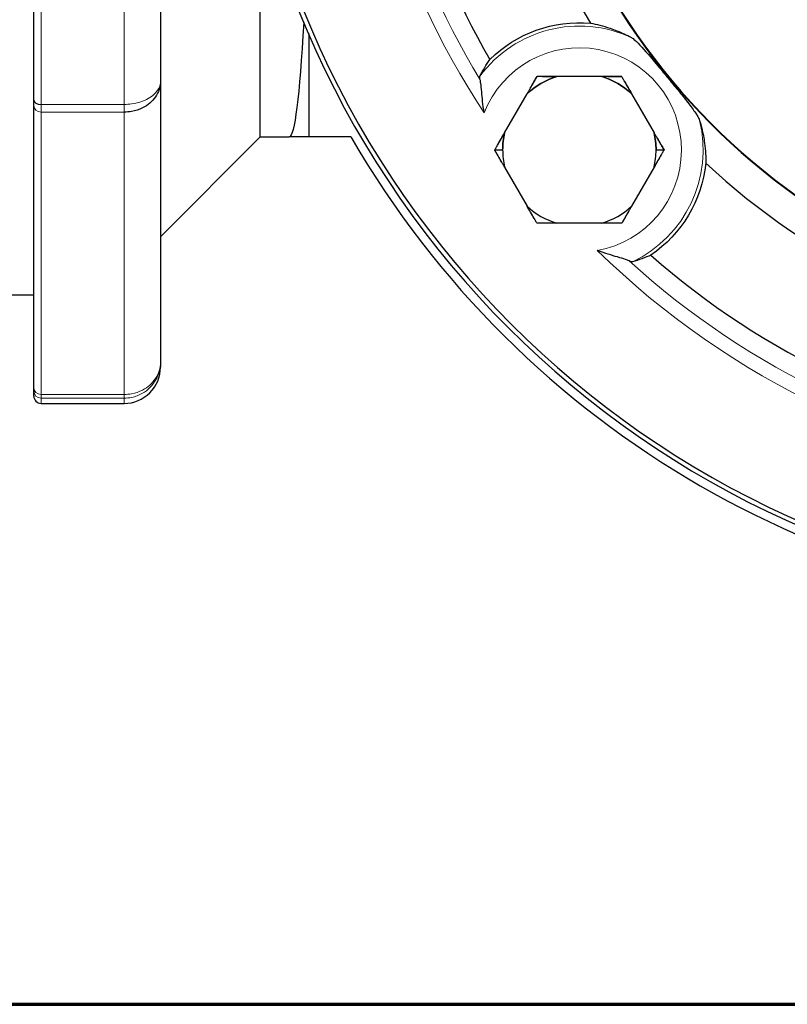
# Model space of a CAD drawing. Header units: millimetres. Extents: x 18 to 610, y -123 to 280.
# Tile 55 of 87: x 371 to 424, y -120 to -52. Entities that reach past the tile are written whole.
import ezdxf

# ---------------------------------------------------------------- set-up
doc = ezdxf.new("R2010")
doc.units = ezdxf.units.MM
doc.linetypes.add('SOLID', pattern=[0])
doc.styles.add('Arial', font='Arial.ttf', dxfattribs={"height": 5})
doc.dimstyles.get("Standard").update_dxf_attribs({"dimtxt": 5, "dimasz": 5, "dimexe": 0.18, "dimexo": 0.0625, "dimgap": 0.09, "dimtad": 0, "dimtih": 1, "dimtoh": 1, "dimdec": 4, "dimzin": 0, "dimdsep": 46, "dimtxsty": 'Arial', "dimcen": 0.09, "dimadec": 0, "dimazin": 0, "dimtfac": 1, "dimtdec": 4, "dimtofl": 0, "dimtmove": 0, "dimatfit": 3, "dimfxl": 0, "dimtolj": 1, "dimtzin": 0, "dimarcsym": 0})

# ---------------------------------------------------------------- blocks, each defined once
blk = doc.blocks.new('*D6')
at = {"color": 0, "lineweight": -2}
for p, q in [((486.476, -81.347), (396.595, 55.183)), ((414.899, 27.379), (483.727, -77.171))]:
    blk.add_line(p, q, dxfattribs=at)
at = {"color": 0}
blk.add_solid([(483.031, -77.629), (484.423, -76.712), (486.476, -81.347)], dxfattribs=at)
at = {"layer": 'Defpoints', "color": 0}
for p in [(414.899, 27.379), (486.476, -81.347)]:
    blk.add_point(p, dxfattribs=at)
at = {"color": 0, "lineweight": 9, "insert": (408.419, 46.661), "char_height": 5, "attachment_point": 5, "rotation": 303.35809, "style": 'Arial'}
blk.add_mtext('\\A1;Ø130.2', dxfattribs=at)
blk = doc.blocks.new('BlockOfViews_4')
at = {"linetype": 'SOLID', "lineweight": 30}
for p, q in [((390.688, -52.951, -9.95), (390.688, -60.084, -9.95)), ((380.438, -56.26, 0.343), (380.438, -75.65, -33.243)), ((410.937, -55.918, 15.99), (407.824, -55.918, 15.99)), ((404.215, -59.799, 15.99), (405.772, -57.103, 15.99)), ((412.99, -57.103, 15.99), (414.547, -59.799, 15.99)), ((371.688, -77.434, -32.332), (371.688, -57.94, 1.432)), ((380.438, -66.977, -39.24), (387.332, -60.071, -39.865)), ((387.332, -60.071, -39.865), (389.332, -60.084, -38.95)), ((390.688, -60.084, -9.95), (389.332, -60.084, -38.95)), ((393.588, -60.084, -9.95), (390.688, -60.084, -9.95)), ((403.531, -60.984, 15.672), (404.081, -60.984, 15.99)), ((414.681, -60.984, 15.99), (415.231, -60.984, 15.672)), ((404.215, -62.169, 15.99), (405.772, -64.865, 15.99)), ((414.547, -62.169, 15.99), (412.99, -64.865, 15.99)), ((410.937, -66.05, 15.99), (407.824, -66.05, 15.99)), ((368.688, -70.978, -39.677), (371.688, -70.978, -39.677)), ((372.188, -78.484, -38.95), (377.938, -78.484, -38.95))]:
    blk.add_line(p, q, dxfattribs=at)
at = {"color": 196, "linetype": 'SOLID', "lineweight": 9}
for p, q in [((377.938, -57.84, 2.283), (372.188, -57.84, 2.283)), ((377.938, -58.373, 1.682), (372.188, -58.373, 1.682)), ((372.188, -58.373, 1.682), (372.188, -77.867, -32.082)), ((377.938, -77.867, -32.082), (377.938, -58.373, 1.682)), ((377.938, -77.867, -32.082), (372.188, -77.867, -32.082)), ((377.938, -78.121, -32.845), (372.188, -78.121, -32.845))]:
    blk.add_line(p, q, dxfattribs=at)
at = {"linetype": 'SOLID', "lineweight": 30}
for centre, radius, start, end in [((450.688, -26.984, -6.25), 65.4, 15.07441, 348.97592), ((450.688, -26.984, 11.75), 65.086, 15.14938, 348.92124), ((450.688, -26.984, 3.55), 55, 181.12505, 210.30409), ((450.688, -26.984, 3.55), 47.75, 184.32889, 211.92151), ((450.688, -26.984, 11.75), 45.553, 184.40639, 346.29591), ((450.688, -26.984, 11.75), 45.519, 184.40986, 346.31303), ((409.381, -60.984, 15.99), 5.3, 107.07994, 132.92006), ((409.381, -60.984, 15.99), 5.3, 47.07994, 72.92006), ((409.381, -60.984, 15.99), 5.3, 167.07994, 180), ((409.381, -60.984, 15.99), 5.3, 0, 12.92006), ((450.688, -26.984, -9.95), 66, 210.10029, 329.89971), ((409.381, -60.984, 15.99), 5.3, 180, 192.92006), ((409.381, -60.984, 15.99), 5.3, 180, 192.92006), ((409.381, -60.984, 15.99), 5.3, 347.07994, 0), ((409.381, -60.984, 15.99), 5.3, 347.07994, 0), ((450.688, -26.984, 3.55), 47.75, 226.99472, 262.46339), ((409.381, -60.984, 15.99), 5.3, 227.07994, 252.92006), ((409.381, -60.984, 15.99), 5.3, 227.07994, 252.92006), ((409.381, -60.984, 15.99), 5.3, 287.07994, 312.92006), ((409.381, -60.984, 15.99), 5.3, 287.07994, 312.92006), ((450.688, -26.984, 3.55), 55, 228.61214, 260.84598), ((377.938, -75.984, -38.95), 2.5, 269.9991, 0.0009), ((372.188, -77.984, -38.95), 0.5, 179.99965, 270.00035)]:
    blk.add_arc(centre, radius, start, end, dxfattribs=at)
at = {"color": 196, "linetype": 'SOLID', "lineweight": 9}
for centre, radius, start, end in [((450.688, -26.984, 11.75), 57.285, 146.70242, 213.29758), ((409.381, -60.984, 10.302), 8.551, 65.09897, 143.50249), ((409.381, -60.984, 10.302), 8.551, 295.41375, 13.81727), ((450.688, -26.984, 11.75), 57.285, 225.61865, 263.83946)]:
    blk.add_arc(centre, radius, start, end, dxfattribs=at)
at = {"color": 196, "linetype": 'SOLID', "lineweight": 9, "extrusion": (0, 0, -1)}
for centre, radius, start, end in [((-450.688, -26.984, -10.924), 56.3, 328.80766, 31.19234), ((-409.381, -60.984, -11.75), 7.051, 21.2111, 259.87266), ((-450.688, -26.984, -10.924), 56.3, 278.26577, 312.27611)]:
    blk.add_arc(centre, radius, start, end, dxfattribs=at)
at = {"linetype": 'SOLID', "lineweight": 30, "extrusion": (-1, 0, 0)}
for centre, radius, start, end in [((26.984, -38.95, -387.332), 33.1, 358.416, 60.49625), ((26.984, -38.95, -371.688), 51, 53.19177, 66.80823), ((56.641, 0.682, -371.688), 1.5, 30, 53.19177), ((76.135, -33.082, -371.688), 1.5, 20.40412, 29.99997), ((76.135, -33.082, -371.688), 1.5, 6.80823, 18.40411), ((26.984, -38.95, -371.688), 51, 359.55882, 6.80823)]:
    blk.add_arc(centre, radius, start, end, dxfattribs=at)
at = {"linetype": 'SOLID', "lineweight": 30, "extrusion": (1, 0, 0)}
for start, end in [(113.31145, 126.68855), (173.31145, 180.45)]:
    blk.add_arc((-26.984, -38.95, 380.438), 49, start, end, dxfattribs=at)
at = {"color": 196, "linetype": 'SOLID', "lineweight": 9, "extrusion": (1, 0, 0)}
for centre, radius, start, end in [((-26.984, -38.95, 372.188), 51.5, 113.19177, 126.80823), ((-56.641, 0.682, 372.188), 2, 126.80823, 150), ((-76.135, -33.082, 372.188), 2, 150, 173.19177), ((-26.984, -38.95, 372.188), 51.5, 173.19177, 180)]:
    blk.add_arc(centre, radius, start, end, dxfattribs=at)
at = {"color": 196, "linetype": 'SOLID', "lineweight": 9, "extrusion": (-1, 0, 0)}
for start, end in [(53.19177, 66.80823), (0, 6.80823)]:
    blk.add_arc((26.984, -38.95, -377.938), 51.5, start, end, dxfattribs=at)
at = {"linetype": 'SOLID', "lineweight": 30, "extrusion": (-2.45015e-16, 0, -1)}
for start, end in [(45.3209, 95.07906), (186.0047, 235.76286)]:
    blk.add_arc((-409.381, -60.984, -3.55), 8.786, start, end, dxfattribs=at)
at = {"linetype": 'SOLID', "lineweight": 30, "extrusion": (0, 0, -1)}
for start, end in [(47.07994, 72.92006), (107.07994, 132.92006), (0, 12.92006), (167.07994, 180)]:
    blk.add_arc((-409.381, -60.984, -15.99), 5.3, start, end, dxfattribs=at)
at = {"linetype": 'SOLID', "lineweight": 30, "extrusion": (-0.866025, 0.5, -9.51527e-13)}
blk.add_arc((-151.311, 3.738, -379.96), 12.435, 101.83877, 106.30282, dxfattribs=at)
at = {"linetype": 'SOLID', "lineweight": 30, "extrusion": (1.18332e-12, 1, -5.09917e-12)}
blk.add_arc((-409.946, 3.738, -55.918), 12.435, 75.56326, 80.17313, dxfattribs=at)
at = {"linetype": 'SOLID', "lineweight": 30, "extrusion": (-1.18332e-12, 1, -5.09917e-12)}
blk.add_arc((-408.815, 3.738, -55.918), 12.435, 101.83888, 106.30282, dxfattribs=at)
at = {"linetype": 'SOLID', "lineweight": 30, "extrusion": (0.866025, 0.5, -5.62356e-12)}
blk.add_arc((-258.07, 3.738, 329.109), 12.435, 75.56329, 80.17313, dxfattribs=at)
at = {"linetype": 'SOLID', "lineweight": 30, "extrusion": (0, 0.800645, 0.599139)}
blk.add_arc((-372.188, 35.982, -44.941), 0.5, 0, 90, dxfattribs=at)
at = {"color": 196, "linetype": 'SOLID', "lineweight": 9, "extrusion": (0, -0.5, -0.866025)}
for centre in [(372.188, 50.894, 27.73), (372.188, 50.894, 66.717)]:
    blk.add_arc(centre, 0.5, 90, 180, dxfattribs=at)
at = {"color": 196, "linetype": 'SOLID', "lineweight": 9, "extrusion": (-1, 2.88917e-14, 2.16203e-14)}
blk.add_arc((56.641, 0.682, -377.938), 2, 30, 53.19177, dxfattribs=at)
at = {"linetype": 'SOLID', "lineweight": 30, "extrusion": (-0.866025, 0.5, 7.44699e-12)}
blk.add_arc((-152.442, 3.738, -379.96), 12.435, 75.56317, 80.17313, dxfattribs=at)
at = {"linetype": 'SOLID', "lineweight": 30, "extrusion": (0.866025, 0.5, -1.09426e-11)}
blk.add_arc((-256.938, 3.738, 329.109), 12.435, 101.83886, 106.30282, dxfattribs=at)
at = {"linetype": 'SOLID', "lineweight": 30, "extrusion": (-0.866025, -0.5, 9.12311e-12)}
blk.add_arc((258.07, 3.738, -318.976), 12.435, 101.83888, 106.30282, dxfattribs=at)
at = {"linetype": 'SOLID', "lineweight": 30, "extrusion": (0.866025, -0.5, 8.65531e-12)}
blk.add_arc((151.311, 3.738, 390.092), 12.435, 75.56325, 80.17313, dxfattribs=at)
at = {"linetype": 'SOLID', "lineweight": 30, "extrusion": (-0.866025, -0.5, 2.99193e-12)}
blk.add_arc((256.938, 3.738, -318.976), 12.435, 75.56331, 80.17313, dxfattribs=at)
at = {"linetype": 'SOLID', "lineweight": 30, "extrusion": (0.866025, -0.5, -2.16781e-12)}
blk.add_arc((152.442, 3.738, 390.092), 12.435, 101.83883, 106.30282, dxfattribs=at)
at = {"linetype": 'SOLID', "lineweight": 30, "extrusion": (-1.18332e-12, -1, 5.09917e-12)}
blk.add_arc((409.946, 3.738, 66.05), 12.435, 101.8388, 106.30282, dxfattribs=at)
at = {"linetype": 'SOLID', "lineweight": 30, "extrusion": (1.18332e-12, -1, 5.09917e-12)}
blk.add_arc((408.815, 3.738, 66.05), 12.435, 75.5633, 80.17313, dxfattribs=at)
at = {"color": 196, "linetype": 'SOLID', "lineweight": 9, "extrusion": (0, -0.118547, -0.992948)}
blk.add_arc((372.188, 73.176, 41.874), 0.5, 90, 180, dxfattribs=at)
at = {"color": 196, "linetype": 'SOLID', "lineweight": 9, "extrusion": (-1, -8.04509e-14, 4.53961e-14)}
blk.add_arc((76.135, -33.082, -377.938), 2, 6.80823, 30, dxfattribs=at)
at = {"linetype": 'SOLID', "lineweight": 30, "extrusion": (0.998909, 9.11236e-18, -0.046694)}
blk.add_ellipse((389.332, -26.984, -38.95), major_axis=(-1.547, 0, -33.1), ratio=0.998909, start_param=4.006735, end_param=4.712389, dxfattribs=at)
at = {"linetype": 'SOLID', "lineweight": 30}
for points, knots in [([(410.159, -52.232, 3.55), (410.567, -52.308, 4.694), (411.017, -52.419, 5.892), (411.812, -52.689, 7.823), (412.138, -52.818, 8.571), (412.641, -53.052, 9.634), (412.809, -53.136, 9.973), (412.981, -53.228, 10.302)], [1.040291, 1.040291, 1.040291, 1.040291, 4.553172, 4.553172, 6.829758, 6.829758, 7.937867, 7.937867, 7.937867, 7.937867]), ([(412.981, -53.228, 10.302), (413.05, -53.266, 10.435), (413.134, -53.329, 10.553), (413.347, -53.516, 10.803), (413.507, -53.675, 10.947), (414.066, -54.284, 11.296), (414.466, -54.765, 11.405), (414.946, -55.346, 11.473), (415.064, -55.489, 11.485), (415.245, -55.708, 11.496), (415.309, -55.786, 11.498), (415.426, -55.928, 11.5), (415.478, -55.992, 11.501), (415.592, -56.13, 11.499), (415.652, -56.203, 11.497), (415.815, -56.401, 11.489), (415.918, -56.526, 11.48), (416.139, -56.796, 11.452), (416.26, -56.944, 11.432), (416.598, -57.36, 11.355), (416.822, -57.639, 11.28), (417.238, -58.186, 11.044), (417.387, -58.399, 10.902), (417.537, -58.638, 10.693), (417.581, -58.713, 10.618), (417.645, -58.84, 10.464), (417.669, -58.895, 10.386), (417.684, -58.942, 10.302)], [0, 0, 0, 0, 0.463384, 0.463384, 1.12887, 1.12887, 2.310299, 2.310299, 2.689403, 2.689403, 2.896978, 2.896978, 3.068045, 3.068045, 3.26456, 3.26456, 3.596541, 3.596541, 3.986816, 3.986816, 4.713108, 4.713108, 5.482845, 5.482845, 5.847384, 5.847384, 6.161059, 6.161059, 6.161059, 6.161059]), ([(402.507, -55.898, 10.302), (402.609, -55.697, 9.219), (402.722, -55.492, 8.075), (402.958, -55.098, 5.784), (403.082, -54.909, 4.637), (403.203, -54.736, 3.55)], [0.999786, 0.999786, 0.999786, 0.999786, 4.184941, 4.184941, 7.373204, 7.373204, 7.373204, 7.373204]), ([(380.438, -56.26, 0.343), (380.438, -56.265, 0.346), (380.438, -56.271, 0.35), (380.434, -56.64, 0.584), (380.318, -57.002, 0.813), (379.885, -57.634, 1.213), (379.573, -57.9, 1.382), (378.965, -58.2, 1.572), (378.71, -58.283, 1.625), (378.277, -58.359, 1.673), (378.106, -58.373, 1.682), (377.938, -58.373, 1.682)], [-0.0041209, -0.0041209, -0.0041209, -0.0041209, 0, 0, 0.2631539, 0.2631539, 0.5223296, 0.5223296, 0.6843143, 0.6843143, 0.7855548, 0.7855548, 0.7855548, 0.7855548]), ([(402.527, -56.142, 10.924), (402.51, -56.083, 10.828), (402.5, -56.031, 10.727), (402.494, -55.949, 10.518), (402.497, -55.918, 10.411), (402.507, -55.898, 10.302)], [0.000001, 0.000001, 0.000001, 0.000001, 0.3407237, 0.3407237, 0.6743841, 0.6743841, 0.6743841, 0.6743841]), ([(402.807, -58.433, 11.75), (402.806, -58.428, 11.75), (402.805, -58.423, 11.75), (402.718, -57.867, 11.749), (402.67, -57.376, 11.668), (402.61, -56.748, 11.436), (402.592, -56.554, 11.329), (402.56, -56.302, 11.127), (402.545, -56.211, 11.032), (402.527, -56.142, 10.924)], [-1.965118, -1.965118, -1.965118, -1.965118, -1.956218, -1.956218, -0.969671, -0.969671, -0.388896, -0.388896, -0.000048, -0.000048, -0.000048, -0.000048]), ([(406.456, -55.918, 15.672), (406.444, -55.938, 15.679), (406.432, -55.959, 15.686), (406.408, -56, 15.7), (406.397, -56.02, 15.706), (406.373, -56.062, 15.719), (406.361, -56.082, 15.726), (406.337, -56.123, 15.739), (406.325, -56.144, 15.745), (406.301, -56.185, 15.758), (406.289, -56.206, 15.764), (406.265, -56.247, 15.777), (406.253, -56.268, 15.783), (406.23, -56.309, 15.795), (406.218, -56.33, 15.801), (406.194, -56.372, 15.813), (406.182, -56.392, 15.819), (406.158, -56.434, 15.831), (406.146, -56.455, 15.836), (406.122, -56.496, 15.848), (406.11, -56.517, 15.853), (406.086, -56.559, 15.865), (406.074, -56.579, 15.87), (406.05, -56.621, 15.881), (406.038, -56.642, 15.886), (406.013, -56.684, 15.897), (406.001, -56.704, 15.902), (405.977, -56.746, 15.912), (405.965, -56.767, 15.917), (405.941, -56.809, 15.927), (405.929, -56.83, 15.932), (405.905, -56.872, 15.941), (405.893, -56.893, 15.946), (405.869, -56.935, 15.955), (405.857, -56.956, 15.96), (405.832, -56.998, 15.969), (405.82, -57.019, 15.973), (405.796, -57.061, 15.982), (405.784, -57.082, 15.986), (405.772, -57.103, 15.99)], [0, 0, 0, 0, 0.042359, 0.042359, 0.0847181, 0.0847181, 0.1270771, 0.1270771, 0.1694361, 0.1694361, 0.2117951, 0.2117951, 0.2541542, 0.2541542, 0.2965132, 0.2965132, 0.3388722, 0.3388722, 0.3812312, 0.3812312, 0.4235903, 0.4235903, 0.4659493, 0.4659493, 0.5083083, 0.5083083, 0.5506673, 0.5506673, 0.5930264, 0.5930264, 0.6353854, 0.6353854, 0.6777444, 0.6777444, 0.7201034, 0.7201034, 0.7624625, 0.7624625, 0.8048215, 0.8048215, 0.8048215, 0.8048215]), ([(407.824, -55.918, 15.99), (407.8, -55.918, 15.986), (407.776, -55.918, 15.982), (407.727, -55.918, 15.973), (407.703, -55.918, 15.969), (407.654, -55.918, 15.96), (407.63, -55.918, 15.955), (407.582, -55.918, 15.946), (407.558, -55.918, 15.941), (407.509, -55.918, 15.932), (407.485, -55.918, 15.927), (407.437, -55.918, 15.917), (407.413, -55.918, 15.912), (407.364, -55.918, 15.902), (407.34, -55.918, 15.897), (407.292, -55.918, 15.886), (407.268, -55.918, 15.881), (407.22, -55.918, 15.87), (407.196, -55.918, 15.864), (407.148, -55.918, 15.853), (407.124, -55.918, 15.848), (407.076, -55.918, 15.836), (407.052, -55.918, 15.831), (407.004, -55.918, 15.819), (406.98, -55.918, 15.813), (406.932, -55.918, 15.801), (406.908, -55.918, 15.795), (406.86, -55.918, 15.783), (406.837, -55.918, 15.777), (406.789, -55.918, 15.764), (406.765, -55.918, 15.758), (406.717, -55.918, 15.745), (406.693, -55.918, 15.739), (406.646, -55.918, 15.726), (406.622, -55.918, 15.719), (406.574, -55.918, 15.706), (406.551, -55.918, 15.7), (406.503, -55.918, 15.686), (406.48, -55.918, 15.679), (406.456, -55.918, 15.672)], [0, 0, 0, 0, 0.0280098, 0.0280098, 0.0560196, 0.0560196, 0.0840294, 0.0840294, 0.1120392, 0.1120392, 0.1400489, 0.1400489, 0.1680587, 0.1680587, 0.1960685, 0.1960685, 0.2240783, 0.2240783, 0.2520881, 0.2520881, 0.2800979, 0.2800979, 0.3081077, 0.3081077, 0.3361175, 0.3361175, 0.3641273, 0.3641273, 0.3921371, 0.3921371, 0.4201468, 0.4201468, 0.4481566, 0.4481566, 0.4761664, 0.4761664, 0.5041762, 0.5041762, 0.532186, 0.532186, 0.532186, 0.532186]), ([(412.306, -55.918, 15.672), (412.282, -55.918, 15.679), (412.258, -55.918, 15.686), (412.211, -55.918, 15.7), (412.187, -55.918, 15.706), (412.14, -55.918, 15.719), (412.116, -55.918, 15.726), (412.068, -55.918, 15.739), (412.044, -55.918, 15.745), (411.997, -55.918, 15.758), (411.973, -55.918, 15.764), (411.925, -55.918, 15.777), (411.901, -55.918, 15.783), (411.853, -55.918, 15.795), (411.829, -55.918, 15.801), (411.782, -55.918, 15.813), (411.758, -55.918, 15.819), (411.71, -55.918, 15.831), (411.686, -55.918, 15.836), (411.638, -55.918, 15.848), (411.614, -55.918, 15.853), (411.566, -55.918, 15.864), (411.542, -55.918, 15.87), (411.494, -55.918, 15.881), (411.47, -55.918, 15.886), (411.421, -55.918, 15.897), (411.397, -55.918, 15.902), (411.349, -55.918, 15.912), (411.325, -55.918, 15.917), (411.277, -55.918, 15.927), (411.252, -55.918, 15.932), (411.204, -55.918, 15.941), (411.18, -55.918, 15.946), (411.132, -55.918, 15.955), (411.107, -55.918, 15.96), (411.059, -55.918, 15.969), (411.035, -55.918, 15.973), (410.986, -55.918, 15.982), (410.962, -55.918, 15.986), (410.937, -55.918, 15.99)], [0, 0, 0, 0, 0.0423631, 0.0423631, 0.0847261, 0.0847261, 0.1270892, 0.1270892, 0.1694523, 0.1694523, 0.2118154, 0.2118154, 0.2541784, 0.2541784, 0.2965415, 0.2965415, 0.3389046, 0.3389046, 0.3812676, 0.3812676, 0.4236307, 0.4236307, 0.4659938, 0.4659938, 0.5083568, 0.5083568, 0.5507199, 0.5507199, 0.593083, 0.593083, 0.6354461, 0.6354461, 0.6778091, 0.6778091, 0.7201722, 0.7201722, 0.7625353, 0.7625353, 0.8048983, 0.8048983, 0.8048983, 0.8048983]), ([(412.99, -57.103, 15.99), (412.978, -57.082, 15.986), (412.966, -57.061, 15.982), (412.941, -57.019, 15.973), (412.929, -56.998, 15.969), (412.905, -56.956, 15.96), (412.893, -56.935, 15.955), (412.869, -56.893, 15.946), (412.857, -56.872, 15.941), (412.833, -56.83, 15.932), (412.82, -56.809, 15.927), (412.796, -56.767, 15.917), (412.784, -56.746, 15.912), (412.76, -56.704, 15.902), (412.748, -56.684, 15.897), (412.724, -56.642, 15.886), (412.712, -56.621, 15.881), (412.688, -56.579, 15.87), (412.676, -56.559, 15.864), (412.652, -56.517, 15.853), (412.64, -56.496, 15.848), (412.616, -56.455, 15.836), (412.604, -56.434, 15.831), (412.58, -56.392, 15.819), (412.568, -56.372, 15.813), (412.544, -56.33, 15.801), (412.532, -56.309, 15.795), (412.508, -56.268, 15.783), (412.496, -56.247, 15.777), (412.472, -56.206, 15.764), (412.46, -56.185, 15.758), (412.437, -56.144, 15.745), (412.425, -56.123, 15.739), (412.401, -56.082, 15.726), (412.389, -56.062, 15.719), (412.365, -56.02, 15.706), (412.353, -56, 15.7), (412.33, -55.959, 15.686), (412.318, -55.938, 15.679), (412.306, -55.918, 15.672)], [0, 0, 0, 0, 0.0280135, 0.0280135, 0.056027, 0.056027, 0.0840405, 0.0840405, 0.112054, 0.112054, 0.1400675, 0.1400675, 0.1680811, 0.1680811, 0.1960946, 0.1960946, 0.2241081, 0.2241081, 0.2521216, 0.2521216, 0.2801351, 0.2801351, 0.3081486, 0.3081486, 0.3361621, 0.3361621, 0.3641756, 0.3641756, 0.3921891, 0.3921891, 0.4202026, 0.4202026, 0.4482162, 0.4482162, 0.4762297, 0.4762297, 0.5042432, 0.5042432, 0.5322567, 0.5322567, 0.5322567, 0.5322567]), ([(417.684, -58.942, 10.302), (417.742, -59.128, 9.973), (417.792, -59.309, 9.634), (417.925, -59.849, 8.571), (417.988, -60.193, 7.823), (418.1, -61.024, 5.892), (418.123, -61.487, 4.694), (418.119, -61.903, 3.55)], [1.168477, 1.168477, 1.168477, 1.168477, 2.276586, 2.276586, 4.553172, 4.553172, 8.066053, 8.066053, 8.066053, 8.066053]), ([(404.215, -59.799, 15.99), (404.203, -59.82, 15.986), (404.191, -59.841, 15.982), (404.166, -59.883, 15.973), (404.154, -59.904, 15.969), (404.13, -59.946, 15.96), (404.118, -59.967, 15.955), (404.094, -60.009, 15.946), (404.082, -60.03, 15.941), (404.057, -60.072, 15.932), (404.045, -60.093, 15.927), (404.021, -60.134, 15.917), (404.009, -60.155, 15.912), (403.985, -60.197, 15.902), (403.973, -60.218, 15.897), (403.949, -60.26, 15.886), (403.937, -60.28, 15.881), (403.913, -60.322, 15.87), (403.901, -60.343, 15.864), (403.877, -60.385, 15.853), (403.865, -60.405, 15.848), (403.841, -60.447, 15.836), (403.829, -60.468, 15.831), (403.805, -60.509, 15.819), (403.793, -60.53, 15.813), (403.769, -60.571, 15.801), (403.757, -60.592, 15.795), (403.733, -60.633, 15.783), (403.721, -60.654, 15.777), (403.697, -60.696, 15.764), (403.685, -60.716, 15.758), (403.661, -60.758, 15.745), (403.65, -60.778, 15.739), (403.626, -60.819, 15.726), (403.614, -60.84, 15.719), (403.59, -60.881, 15.706), (403.578, -60.902, 15.7), (403.555, -60.943, 15.686), (403.543, -60.963, 15.679), (403.531, -60.984, 15.672)], [0, 0, 0, 0, 0.0280169, 0.0280169, 0.0560337, 0.0560337, 0.0840506, 0.0840506, 0.1120674, 0.1120674, 0.1400843, 0.1400843, 0.1681012, 0.1681012, 0.196118, 0.196118, 0.2241349, 0.2241349, 0.2521517, 0.2521517, 0.2801686, 0.2801686, 0.3081855, 0.3081855, 0.3362023, 0.3362023, 0.3642192, 0.3642192, 0.392236, 0.392236, 0.4202529, 0.4202529, 0.4482698, 0.4482698, 0.4762866, 0.4762866, 0.5043035, 0.5043035, 0.5323203, 0.5323203, 0.5323203, 0.5323203]), ([(415.231, -60.984, 15.672), (415.219, -60.963, 15.679), (415.207, -60.943, 15.686), (415.183, -60.902, 15.7), (415.172, -60.881, 15.706), (415.148, -60.84, 15.719), (415.136, -60.819, 15.726), (415.112, -60.778, 15.739), (415.1, -60.757, 15.745), (415.076, -60.716, 15.758), (415.064, -60.696, 15.764), (415.041, -60.654, 15.777), (415.029, -60.633, 15.783), (415.005, -60.592, 15.795), (414.993, -60.571, 15.801), (414.969, -60.53, 15.813), (414.957, -60.509, 15.819), (414.933, -60.468, 15.831), (414.921, -60.447, 15.836), (414.897, -60.405, 15.848), (414.885, -60.384, 15.853), (414.861, -60.343, 15.864), (414.849, -60.322, 15.87), (414.825, -60.28, 15.881), (414.813, -60.26, 15.886), (414.789, -60.218, 15.897), (414.777, -60.197, 15.902), (414.753, -60.155, 15.912), (414.74, -60.134, 15.917), (414.716, -60.093, 15.927), (414.704, -60.072, 15.932), (414.68, -60.03, 15.941), (414.668, -60.009, 15.946), (414.644, -59.967, 15.955), (414.632, -59.946, 15.96), (414.607, -59.904, 15.969), (414.595, -59.883, 15.973), (414.571, -59.841, 15.982), (414.559, -59.82, 15.986), (414.547, -59.799, 15.99)], [0, 0, 0, 0, 0.0423557, 0.0423557, 0.0847113, 0.0847113, 0.127067, 0.127067, 0.1694227, 0.1694227, 0.2117784, 0.2117784, 0.254134, 0.254134, 0.2964897, 0.2964897, 0.3388454, 0.3388454, 0.3812011, 0.3812011, 0.4235567, 0.4235567, 0.4659124, 0.4659124, 0.5082681, 0.5082681, 0.5506237, 0.5506237, 0.5929794, 0.5929794, 0.6353351, 0.6353351, 0.6776908, 0.6776908, 0.7200464, 0.7200464, 0.7624021, 0.7624021, 0.8047578, 0.8047578, 0.8047578, 0.8047578]), ([(404.215, -62.169, 15.99), (404.203, -62.148, 15.986), (404.191, -62.127, 15.982), (404.166, -62.085, 15.973), (404.154, -62.064, 15.969), (404.13, -62.022, 15.96), (404.118, -62.001, 15.955), (404.094, -61.959, 15.946), (404.082, -61.938, 15.941), (404.057, -61.896, 15.932), (404.045, -61.875, 15.927), (404.021, -61.833, 15.917), (404.009, -61.812, 15.912), (403.985, -61.771, 15.902), (403.973, -61.75, 15.897), (403.949, -61.708, 15.886), (403.937, -61.687, 15.881), (403.913, -61.646, 15.87), (403.901, -61.625, 15.864), (403.877, -61.583, 15.853), (403.865, -61.562, 15.848), (403.841, -61.521, 15.836), (403.829, -61.5, 15.831), (403.805, -61.459, 15.819), (403.793, -61.438, 15.813), (403.769, -61.396, 15.801), (403.757, -61.376, 15.795), (403.733, -61.334, 15.783), (403.721, -61.314, 15.777), (403.697, -61.272, 15.764), (403.685, -61.252, 15.758), (403.661, -61.21, 15.745), (403.65, -61.19, 15.739), (403.626, -61.148, 15.726), (403.614, -61.128, 15.719), (403.59, -61.087, 15.706), (403.578, -61.066, 15.7), (403.555, -61.025, 15.686), (403.543, -61.004, 15.679), (403.531, -60.984, 15.672)], [0, 0, 0, 0, 0.0280169, 0.0280169, 0.0560337, 0.0560337, 0.0840506, 0.0840506, 0.1120674, 0.1120674, 0.1400843, 0.1400843, 0.1681012, 0.1681012, 0.196118, 0.196118, 0.2241349, 0.2241349, 0.2521517, 0.2521517, 0.2801686, 0.2801686, 0.3081855, 0.3081855, 0.3362023, 0.3362023, 0.3642192, 0.3642192, 0.392236, 0.392236, 0.4202529, 0.4202529, 0.4482698, 0.4482698, 0.4762866, 0.4762866, 0.5043035, 0.5043035, 0.5323203, 0.5323203, 0.5323203, 0.5323203]), ([(415.231, -60.984, 15.672), (415.219, -61.004, 15.679), (415.207, -61.025, 15.686), (415.183, -61.066, 15.7), (415.172, -61.087, 15.706), (415.148, -61.128, 15.719), (415.136, -61.148, 15.726), (415.112, -61.19, 15.739), (415.1, -61.21, 15.745), (415.076, -61.252, 15.758), (415.064, -61.272, 15.764), (415.041, -61.314, 15.777), (415.029, -61.334, 15.783), (415.005, -61.376, 15.795), (414.993, -61.396, 15.801), (414.969, -61.438, 15.813), (414.957, -61.459, 15.819), (414.933, -61.5, 15.831), (414.921, -61.521, 15.836), (414.897, -61.562, 15.848), (414.885, -61.583, 15.853), (414.861, -61.625, 15.864), (414.849, -61.646, 15.87), (414.825, -61.687, 15.881), (414.813, -61.708, 15.886), (414.789, -61.75, 15.897), (414.777, -61.771, 15.902), (414.753, -61.813, 15.912), (414.74, -61.833, 15.917), (414.716, -61.875, 15.927), (414.704, -61.896, 15.932), (414.68, -61.938, 15.941), (414.668, -61.959, 15.946), (414.644, -62.001, 15.955), (414.632, -62.022, 15.96), (414.607, -62.064, 15.969), (414.595, -62.085, 15.973), (414.571, -62.127, 15.982), (414.559, -62.148, 15.986), (414.547, -62.169, 15.99)], [0, 0, 0, 0, 0.0423557, 0.0423557, 0.0847113, 0.0847113, 0.127067, 0.127067, 0.1694227, 0.1694227, 0.2117784, 0.2117784, 0.254134, 0.254134, 0.2964897, 0.2964897, 0.3388454, 0.3388454, 0.3812011, 0.3812011, 0.4235567, 0.4235567, 0.4659124, 0.4659124, 0.5082681, 0.5082681, 0.5506237, 0.5506237, 0.5929794, 0.5929794, 0.6353351, 0.6353351, 0.6776908, 0.6776908, 0.7200464, 0.7200464, 0.7624021, 0.7624021, 0.8047578, 0.8047578, 0.8047578, 0.8047578]), ([(406.456, -66.05, 15.672), (406.444, -66.03, 15.679), (406.432, -66.009, 15.686), (406.408, -65.968, 15.7), (406.397, -65.947, 15.706), (406.373, -65.906, 15.719), (406.361, -65.886, 15.726), (406.337, -65.844, 15.739), (406.325, -65.824, 15.745), (406.301, -65.782, 15.758), (406.289, -65.762, 15.764), (406.265, -65.72, 15.777), (406.253, -65.7, 15.783), (406.23, -65.658, 15.795), (406.218, -65.638, 15.801), (406.194, -65.596, 15.813), (406.182, -65.575, 15.819), (406.158, -65.534, 15.831), (406.146, -65.513, 15.836), (406.122, -65.472, 15.848), (406.11, -65.451, 15.853), (406.086, -65.409, 15.865), (406.074, -65.388, 15.87), (406.05, -65.347, 15.881), (406.038, -65.326, 15.886), (406.013, -65.284, 15.897), (406.001, -65.263, 15.902), (405.977, -65.222, 15.912), (405.965, -65.201, 15.917), (405.941, -65.159, 15.927), (405.929, -65.138, 15.932), (405.905, -65.096, 15.941), (405.893, -65.075, 15.946), (405.869, -65.033, 15.955), (405.857, -65.012, 15.96), (405.832, -64.97, 15.969), (405.82, -64.949, 15.973), (405.796, -64.907, 15.982), (405.784, -64.886, 15.986), (405.772, -64.865, 15.99)], [0, 0, 0, 0, 0.042359, 0.042359, 0.0847181, 0.0847181, 0.1270771, 0.1270771, 0.1694361, 0.1694361, 0.2117951, 0.2117951, 0.2541542, 0.2541542, 0.2965132, 0.2965132, 0.3388722, 0.3388722, 0.3812312, 0.3812312, 0.4235903, 0.4235903, 0.4659493, 0.4659493, 0.5083083, 0.5083083, 0.5506673, 0.5506673, 0.5930264, 0.5930264, 0.6353854, 0.6353854, 0.6777444, 0.6777444, 0.7201034, 0.7201034, 0.7624625, 0.7624625, 0.8048215, 0.8048215, 0.8048215, 0.8048215]), ([(412.99, -64.865, 15.99), (412.978, -64.886, 15.986), (412.966, -64.907, 15.982), (412.941, -64.949, 15.973), (412.929, -64.97, 15.969), (412.905, -65.012, 15.96), (412.893, -65.033, 15.955), (412.869, -65.075, 15.946), (412.857, -65.096, 15.941), (412.833, -65.138, 15.932), (412.82, -65.159, 15.927), (412.796, -65.201, 15.917), (412.784, -65.222, 15.912), (412.76, -65.263, 15.902), (412.748, -65.284, 15.897), (412.724, -65.326, 15.886), (412.712, -65.347, 15.881), (412.688, -65.388, 15.87), (412.676, -65.409, 15.864), (412.652, -65.451, 15.853), (412.64, -65.472, 15.848), (412.616, -65.513, 15.836), (412.604, -65.534, 15.831), (412.58, -65.575, 15.819), (412.568, -65.596, 15.813), (412.544, -65.638, 15.801), (412.532, -65.658, 15.795), (412.508, -65.7, 15.783), (412.496, -65.72, 15.777), (412.472, -65.762, 15.764), (412.46, -65.782, 15.758), (412.437, -65.824, 15.745), (412.425, -65.844, 15.739), (412.401, -65.886, 15.726), (412.389, -65.906, 15.719), (412.365, -65.947, 15.706), (412.353, -65.968, 15.7), (412.33, -66.009, 15.686), (412.318, -66.03, 15.679), (412.306, -66.05, 15.672)], [0, 0, 0, 0, 0.0280135, 0.0280135, 0.056027, 0.056027, 0.0840405, 0.0840405, 0.112054, 0.112054, 0.1400675, 0.1400675, 0.1680811, 0.1680811, 0.1960946, 0.1960946, 0.2241081, 0.2241081, 0.2521216, 0.2521216, 0.2801351, 0.2801351, 0.3081486, 0.3081486, 0.3361621, 0.3361621, 0.3641756, 0.3641756, 0.3921891, 0.3921891, 0.4202026, 0.4202026, 0.4482162, 0.4482162, 0.4762297, 0.4762297, 0.5042432, 0.5042432, 0.5322567, 0.5322567, 0.5322567, 0.5322567]), ([(407.824, -66.05, 15.99), (407.8, -66.05, 15.986), (407.776, -66.05, 15.982), (407.727, -66.05, 15.973), (407.703, -66.05, 15.969), (407.654, -66.05, 15.96), (407.63, -66.05, 15.955), (407.582, -66.05, 15.946), (407.558, -66.05, 15.941), (407.509, -66.05, 15.932), (407.485, -66.05, 15.927), (407.437, -66.05, 15.917), (407.413, -66.05, 15.912), (407.364, -66.05, 15.902), (407.34, -66.05, 15.897), (407.292, -66.05, 15.886), (407.268, -66.05, 15.881), (407.22, -66.05, 15.87), (407.196, -66.05, 15.864), (407.148, -66.05, 15.853), (407.124, -66.05, 15.848), (407.076, -66.05, 15.836), (407.052, -66.05, 15.831), (407.004, -66.05, 15.819), (406.98, -66.05, 15.813), (406.932, -66.05, 15.801), (406.908, -66.05, 15.795), (406.86, -66.05, 15.783), (406.837, -66.05, 15.777), (406.789, -66.05, 15.764), (406.765, -66.05, 15.758), (406.717, -66.05, 15.745), (406.693, -66.05, 15.739), (406.646, -66.05, 15.726), (406.622, -66.05, 15.719), (406.574, -66.05, 15.706), (406.551, -66.05, 15.7), (406.503, -66.05, 15.686), (406.48, -66.05, 15.679), (406.456, -66.05, 15.672)], [0, 0, 0, 0, 0.0280098, 0.0280098, 0.0560196, 0.0560196, 0.0840294, 0.0840294, 0.1120392, 0.1120392, 0.1400489, 0.1400489, 0.1680587, 0.1680587, 0.1960685, 0.1960685, 0.2240783, 0.2240783, 0.2520881, 0.2520881, 0.2800979, 0.2800979, 0.3081077, 0.3081077, 0.3361175, 0.3361175, 0.3641273, 0.3641273, 0.3921371, 0.3921371, 0.4201468, 0.4201468, 0.4481566, 0.4481566, 0.4761664, 0.4761664, 0.5041762, 0.5041762, 0.532186, 0.532186, 0.532186, 0.532186]), ([(412.306, -66.05, 15.672), (412.282, -66.05, 15.679), (412.258, -66.05, 15.686), (412.211, -66.05, 15.7), (412.187, -66.05, 15.706), (412.14, -66.05, 15.719), (412.116, -66.05, 15.726), (412.068, -66.05, 15.739), (412.044, -66.05, 15.745), (411.997, -66.05, 15.758), (411.973, -66.05, 15.764), (411.925, -66.05, 15.777), (411.901, -66.05, 15.783), (411.853, -66.05, 15.795), (411.829, -66.05, 15.801), (411.782, -66.05, 15.813), (411.758, -66.05, 15.819), (411.71, -66.05, 15.831), (411.686, -66.05, 15.836), (411.638, -66.05, 15.848), (411.614, -66.05, 15.853), (411.566, -66.05, 15.864), (411.542, -66.05, 15.87), (411.494, -66.05, 15.881), (411.47, -66.05, 15.886), (411.421, -66.05, 15.897), (411.397, -66.05, 15.902), (411.349, -66.05, 15.912), (411.325, -66.05, 15.917), (411.277, -66.05, 15.927), (411.252, -66.05, 15.932), (411.204, -66.05, 15.941), (411.18, -66.05, 15.946), (411.132, -66.05, 15.955), (411.107, -66.05, 15.96), (411.059, -66.05, 15.969), (411.035, -66.05, 15.973), (410.986, -66.05, 15.982), (410.962, -66.05, 15.986), (410.937, -66.05, 15.99)], [0, 0, 0, 0, 0.0423631, 0.0423631, 0.0847261, 0.0847261, 0.1270892, 0.1270892, 0.1694523, 0.1694523, 0.2118154, 0.2118154, 0.2541784, 0.2541784, 0.2965415, 0.2965415, 0.3389046, 0.3389046, 0.3812676, 0.3812676, 0.4236307, 0.4236307, 0.4659938, 0.4659938, 0.5083568, 0.5083568, 0.5507199, 0.5507199, 0.593083, 0.593083, 0.6354461, 0.6354461, 0.6778091, 0.6778091, 0.7201722, 0.7201722, 0.7625353, 0.7625353, 0.8048983, 0.8048983, 0.8048983, 0.8048983]), ([(412.814, -68.641, 10.924), (412.751, -68.609, 11.032), (412.664, -68.578, 11.127), (412.423, -68.497, 11.329), (412.236, -68.443, 11.436), (411.631, -68.263, 11.668), (411.158, -68.122, 11.749), (410.63, -67.929, 11.75), (410.625, -67.927, 11.75), (410.621, -67.925, 11.75)], [-3.3142, -3.3142, -3.3142, -3.3142, -2.655402, -2.655402, -1.671437, -1.671437, 0, 0, 0.015079, 0.015079, 0.015079, 0.015079]), ([(413.05, -68.707, 10.302), (413.028, -68.713, 10.411), (412.997, -68.711, 10.518), (412.918, -68.688, 10.727), (412.87, -68.669, 10.828), (412.814, -68.641, 10.924)], [0, 0, 0, 0, 0.3334746, 0.3334746, 0.6740164, 0.6740164, 0.6740164, 0.6740164]), ([(414.324, -68.248, 3.55), (414.131, -68.333, 4.637), (413.922, -68.418, 5.784), (413.49, -68.574, 8.075), (413.267, -68.646, 9.219), (413.05, -68.707, 10.302)], [0.996678, 0.996678, 0.996678, 0.996678, 4.184941, 4.184941, 7.370096, 7.370096, 7.370096, 7.370096])]:
    blk.add_open_spline(points, degree=3, knots=knots, dxfattribs=at)
at = {"color": 196, "linetype": 'SOLID', "lineweight": 9}
for points, knots in [([(377.938, -57.84, 2.283), (378.106, -57.84, 2.283), (378.277, -57.829, 2.27), (378.71, -57.772, 2.2), (378.965, -57.71, 2.125), (379.573, -57.485, 1.849), (379.885, -57.286, 1.605), (380.318, -56.814, 1.025), (380.434, -56.543, 0.692), (380.438, -56.268, 0.353), (380.438, -56.264, 0.348), (380.438, -56.26, 0.343)], [-0.7855548, -0.7855548, -0.7855548, -0.7855548, -0.6843143, -0.6843143, -0.5223296, -0.5223296, -0.2631539, -0.2631539, 0, 0, 0.0041209, 0.0041209, 0.0041209, 0.0041209]), ([(380.438, -75.65, -33.243), (380.438, -75.654, -33.242), (380.438, -75.657, -33.242), (380.436, -76.088, -33.173), (380.32, -76.515, -33.105), (379.885, -77.256, -32.985), (379.573, -77.568, -32.935), (378.965, -77.919, -32.878), (378.71, -78.015, -32.862), (378.277, -78.104, -32.848), (378.106, -78.121, -32.845), (377.938, -78.121, -32.845)], [-0.7896649, -0.7896649, -0.7896649, -0.7896649, -0.7876577, -0.7876577, -0.5223937, -0.5223937, -0.2632216, -0.2632216, -0.1012391, -0.1012391, 0, 0, 0, 0]), ([(377.938, -77.867, -32.082), (378.106, -77.867, -32.082), (378.277, -77.852, -32.09), (378.71, -77.772, -32.132), (378.965, -77.685, -32.177), (379.573, -77.37, -32.342), (379.885, -77.091, -32.488), (380.32, -76.426, -32.837), (380.436, -76.043, -33.037), (380.438, -75.656, -33.24), (380.438, -75.653, -33.241), (380.438, -75.65, -33.243)], [0, 0, 0, 0, 0.1012391, 0.1012391, 0.2632216, 0.2632216, 0.5223937, 0.5223937, 0.7876577, 0.7876577, 0.7896649, 0.7896649, 0.7896649, 0.7896649])]:
    blk.add_open_spline(points, degree=3, knots=knots, dxfattribs=at)
blk = doc.blocks.new('A21-m2')
at = {"color": 51, "linetype": 'SOLID', "lineweight": 70}
blk.add_line((203.099, -119.968), (609.821, -119.968), dxfattribs=at)

msp = doc.modelspace()

# ---------------------------------------------------------------- block references
for name in ['A21-m2', 'BlockOfViews_4']:
    msp.add_blockref(name, (0, 0))

# ---------------------------------------------------------------- dimensions: what is measured, and where the dimension line sits
at = {"lineweight": 9}
dim = msp.add_diameter_dim_2p(p1=(414.899, 27.379), p2=(486.476, -81.347), dimstyle='Standard', override={"dimtxt": 5, "dimasz": 5, "dimexe": 1.4, "dimexo": 0, "dimgap": 2.5, "dimtad": 1, "dimtih": 0, "dimtoh": 0, "dimdec": 1, "dimlfac": 1, "dimpost": '״<>', "dimse1": 0, "dimse2": 0, "dimtofl": 1}, dxfattribs=at)
dim.commit()
dim.dimension.update_dxf_attribs({"geometry": '*D6', "text_midpoint": (404.084, 43.807), "dimtype": 163})

doc.saveas('drawing.dxf')
